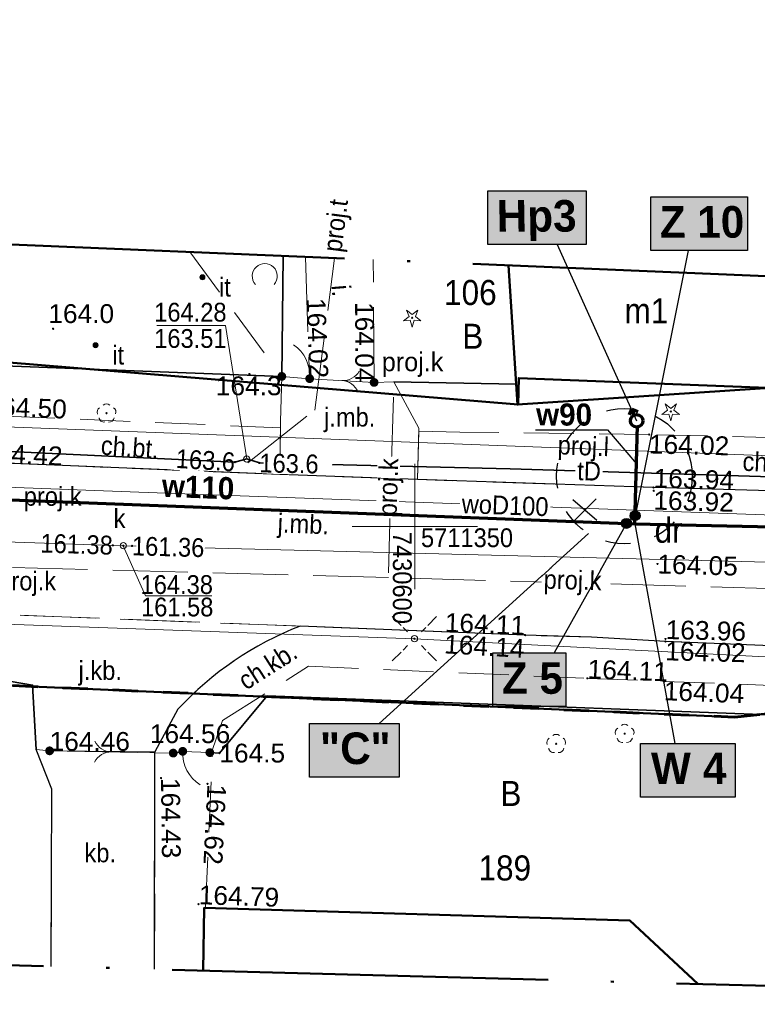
# Model space of a CAD drawing. Extents: x 0 to 7432618, y -40 to 5712028.
# Tile 116 of 165: x 7431237 to 7431266, y 5711952 to 5711991. Entities that reach past the tile are written whole.
import ezdxf
from ezdxf.enums import TextEntityAlignment as Align

# ---------------------------------------------------------------- set-up
doc = ezdxf.new("R2010")
doc.units = 0
doc.header["$MEASUREMENT"] = 0
for name, pattern in [('1 1', [2, 1, -1]), ('2 1', [3, 2, -1]), ('3 1', [4, 3, -1]), ('EGUG', [2, 1, -1]), ('MPGOO', [8.05, 6, -1, 0.05, -1])]:
    doc.linetypes.add(name, pattern=pattern)
for name, color, linetype, lineweight in [('EGB', 7, 'Continuous', 20), ('EGB_O', 7, 'Continuous', 20), ('EGDE', 7, 'Continuous', 20), ('EGDE_O', 7, 'Continuous', 20), ('EGPG', 7, 'Continuous', 20), ('EGUG', 7, 'Continuous', 60), ('EGUG_O', 7, 'Continuous', 20), ('granica', 94, 'Continuous', 50), ('MP_LINIE_REGULAC', 7, 'Continuous', 5), ('OTK', 7, 'Continuous', 20), ('OTK_O', 7, 'Continuous', 20), ('OTO', 7, 'Continuous', 20), ('OTRN', 7, 'Continuous', 20), ('OTRN_O', 7, 'Continuous', 18), ('OTRS', 7, 'Continuous', 20), ('OTRS_O', 7, 'Continuous', 20), ('OTZ', 7, 'Continuous', 20), ('OTZ_O', 7, 'Continuous', 20), ('PARSI', 7, 'Continuous', 20), ('woda przyłącze', 140, 'Continuous', 50), ('woda sieć', 150, 'Continuous', 70)]:
    doc.layers.add(name, color=color, linetype=linetype, lineweight=lineweight)
for name, color, linetype, lineweight, true_color in [('rura PRE', 7, 'Continuous', 30, 0x000000), ('SUE', 1, 'Continuous', 20, 0xff0000), ('SUK', 7, 'Continuous', 20, 0x803300), ('SUK_O', 7, 'Continuous', 20, 0x803300), ('SUL', 7, 'Continuous', 20, 0x000000), ('SUL_O', 7, 'Continuous', 20, 0x000000), ('SUP', 7, 'Continuous', 20, 0x000000), ('SUPS', 7, 'Continuous', 20, 0x000000), ('SUPS_O', 7, 'Continuous', 20, 0x000000), ('SUT', 7, 'Continuous', 20, 0xff9100), ('SUT_O', 7, 'Continuous', 20, 0xff9100), ('SUW', 5, 'Continuous', 20, 0x0000ff), ('SUW_O', 5, 'Continuous', 20, 0x0000ff)]:
    doc.layers.add(name, color=color, linetype=linetype, lineweight=lineweight, true_color=true_color)
doc.layers.add('rysunek', color=7, linetype='Continuous')
doc.layers.add('Wymiarowanie', color=7, linetype='Continuous')
doc.styles.add('25', font='GOTHIC.TTF', dxfattribs={"oblique": 8, "height": 0.35})
doc.styles.add('BDOT', font='arial.ttf', dxfattribs={"width": 0.9})
doc.styles.add('EGiB', font='arial.ttf', dxfattribs={"width": 0.9})
doc.styles.add('GESUT', font='arial.ttf', dxfattribs={"width": 0.9})
doc.styles.add('MZSK', font='arial.ttf', dxfattribs={"width": 0.9, "height": 0.75})
doc.linetypes.add('OTOO', pattern='A,7.5,[30,msgB.shx,S=1.28,R=0,X=0,Y=0],7.5', length=15)

# ---------------------------------------------------------------- blocks, each defined once
blk = doc.blocks.new('oto')
at = {"layer": 'OTO', "color": 0, "const_width": 0.35}
blk.add_lwpolyline([(-0.175, 0, 1), (0.175, 0, 1)], format="xyb", close=True, dxfattribs=at)
blk = doc.blocks.new('OTOB')
at = {"color": 0}
for centre, start, end in [((-1.5, 0), 0, 63.26058), ((1.5, 0), 116.73942, 180)]:
    blk.add_arc(centre, 1.5, start, end, dxfattribs=at)
blk = doc.blocks.new('OTOFP')
at = {"layer": 'OTO', "color": 0, "lineweight": 18}
blk.add_arc((0, 3), 3, 270, 330, dxfattribs=at)
blk = doc.blocks.new('OTZK_b')
at = {"layer": 'OTZ', "color": 0, "lineweight": 18}
blk.add_arc((0, 0), 1, 318.59038, 221.40962, dxfattribs=at)
blk = doc.blocks.new('OTRS')
at = {"color": 0}
blk.add_circle((0, 0), 0.05, dxfattribs=at)
blk = doc.blocks.new('OTRN')
at = {"color": 0}
blk.add_circle((0, 0), 0.05, dxfattribs=at)
blk = doc.blocks.new('OTZG')
at = {"color": 0}
for p, q in [((-0.7, -0.25), (-0.25, 0.1)), ((-0.25, 0.1), (-0.45, 0.6)), ((-0.45, 0.6), (0, 0.25)), ((0, 0.25), (0.45, 0.6)), ((0.45, 0.6), (0.25, 0.1)), ((0.25, 0.1), (0.7, -0.25)), ((-0.15, -0.2), (-0.7, -0.25)), ((0, -0.75), (-0.15, -0.2)), ((0.15, -0.2), (0, -0.75)), ((0.7, -0.25), (0.15, -0.2))]:
    blk.add_line(p, q, dxfattribs=at)
blk.add_circle((0, 0), 0.05, dxfattribs=at)
blk = doc.blocks.new('OTZL')
at = {"color": 0}
blk.add_circle((0, 0), 0.05, dxfattribs=at)
for centre, radius, start, end in [((-0.35, 0.1), 0.4, 119.84816, 203.51949), ((0, 0.35), 0.4, 50.114, 129.886), ((0.35, 0.1), 0.4, 336.88451, 60.15184), ((-0.2, -0.3), 0.4, 187.477, 278.47884), ((0.2, -0.275), 0.425, 262.64593, 349.62892)]:
    blk.add_arc(centre, radius, start, end, dxfattribs=at)
blk = doc.blocks.new('OTZI')
at = {"color": 0}
for radius in [0.2, 0.18, 0.16, 0.14, 0.12, 0.1, 0.08, 0.06, 0.04, 0.02]:
    blk.add_circle((0, 0), radius, dxfattribs=at)
blk = doc.blocks.new('SUPK')
at = {"color": 0}
blk.add_circle((0, 0), 0.25, dxfattribs=at)
blk = doc.blocks.new('SUEO')
at = {"color": 0}
for p, q in [((-0.9, 0.9), (-0.55, 0.55)), ((0.9, 0.9), (0.55, 0.55)), ((-0.9, -0.9), (-0.55, -0.55)), ((0.9, -0.9), (0.55, -0.55))]:
    blk.add_line(p, q, dxfattribs=at)
blk.add_circle((0, 0), 0.25, dxfattribs=at)
blk = doc.blocks.new('SUE_L')
at = {"layer": 'SUE', "color": 0, "lineweight": 18}
for p, q in [((-1.768, 1.768), (-1.061, 1.061)), ((1.061, 1.061), (1.768, 1.768)), ((-1.768, -1.768), (-1.061, -1.061)), ((1.061, -1.061), (1.768, -1.768))]:
    blk.add_line(p, q, dxfattribs=at)
at = {"layer": 'SUE', "color": 0, "const_width": 0.09}
blk.add_lwpolyline([(-0.045, 0, 1), (0.045, 0, 1)], format="xyb", close=True, dxfattribs=at)
blk = doc.blocks.new('SUPP')
at = {"color": 0}
blk.add_circle((0, 0), 0.25, dxfattribs=at)
blk = doc.blocks.new('SUKS')
at = {"color": 0}
blk.add_circle((0, 0), 0.25, dxfattribs=at)
blk = doc.blocks.new('SUPS_A')
at = {"layer": 'SUPS', "color": 0, "const_width": 0.09, "flags": 128}
blk.add_lwpolyline([(-0.045, 0, 1), (0.045, 0, 1)], format="xyb", close=True, dxfattribs=at)
at = {"layer": 'SUPS_O', "color": 0, "style": 'GESUT', "width": 0.9}
blk.add_attdef('RZG', text='', height=1.5, dxfattribs=at).set_placement((3.31, -1.44), align=Align.CENTER)
blk.add_attdef('RZD', text='', height=1.5, dxfattribs=at).set_placement((3.31, -2.04), align=Align.TOP_CENTER)
blk = doc.blocks.new('SUPS_B')
at = {"layer": 'SUPS', "color": 0, "const_width": 0.09, "flags": 128}
blk.add_lwpolyline([(-0.045, 0, 1), (0.045, 0, 1)], format="xyb", close=True, dxfattribs=at)
at = {"layer": 'SUPS_O', "color": 0, "style": 'GESUT', "width": 0.9}
blk.add_attdef('RZEDNA', (1.597, -0.736), '', height=1.5, dxfattribs=at)
blk = doc.blocks.new('mzsk')
at = {"layer": 'PARSI', "color": 0}
for p, q in [((0, -5), (0, 5)), ((5, 0), (-5, 0))]:
    blk.add_line(p, q, dxfattribs=at)
blk = doc.blocks.new('EGPG_b')
at = {"layer": 'EGPG', "lineweight": 0}
h = blk.add_hatch(color=0, dxfattribs=at)
h.dxf.hatch_style = 1
edge = h.paths.add_edge_path()
edge.add_arc((0, 0), 0.09, 0, 360)
blk = doc.blocks.new('SUCW')
at = {"color": 0}
for radius in [0.2, 0.18, 0.16, 0.14, 0.12, 0.1, 0.08, 0.06, 0.04, 0.02]:
    blk.add_circle((0, 0), radius, dxfattribs=at)
blk = doc.blocks.new('SUWH')
at = {"color": 0}
for p, q in [((-0.35, 0.65), (0, 1)), ((0, 0.5), (0, 1)), ((0, 1), (0.35, 0.65))]:
    blk.add_line(p, q, dxfattribs=at)
blk.add_circle((0, 0), 0.5, dxfattribs=at)

msp = doc.modelspace()

# ---------------------------------------------------------------- hatches: boundary and pattern name
at = {"layer": 'woda sieć', "linetype": 'ByBlock'}
for color, points in [(256, [(7431259.325, 5711984.319), (7431255.4, 5711984.319), (7431255.4, 5711982.18), (7431259.325, 5711982.18)]), (256, [(7431265.765, 5711984.076), (7431261.9, 5711984.076), (7431261.9, 5711981.937), (7431265.765, 5711981.937)]), (256, [(7431258.51, 5711965.89), (7431255.605, 5711965.89), (7431255.605, 5711963.751), (7431258.51, 5711963.751)]), (254, [(7431251.865, 5711963.076), (7431248.3, 5711963.076), (7431248.3, 5711960.937), (7431251.865, 5711960.937)]), (256, [(7431265.265, 5711962.276), (7431261.5, 5711962.276), (7431261.5, 5711960.137), (7431265.265, 5711960.137)])]:
    msp.add_hatch(color=color, dxfattribs=at).paths.add_polyline_path(points)

# ---------------------------------------------------------------- linework, layer by layer
at = {"layer": 'EGB', "color": 18, "lineweight": 50, "true_color": 0x000000}
for points in [[(7431256.226, 5711981.346), (7431256.588, 5711975.794), (7431267.278, 5711976.495), (7431266.991, 5711980.893)], [(7431263.777, 5711952.69), (7431261.07, 5711955.217), (7431244.098, 5711955.729), (7431244.049, 5711953.227)]]:
    msp.add_lwpolyline(points, dxfattribs=at)
at = {"layer": 'EGDE', "color": 18, "lineweight": 18, "true_color": 0x000000}
for points in [[(7431236.16, 5711977.487), (7431256.61, 5711975.797), (7431256.64, 5711976.847), (7431274.73, 5711976.147), (7431274.313, 5711980.643)], [(7431276.829, 5711952.335), (7431275.69, 5711964.517), (7431265.26, 5711963.327), (7431234.46, 5711964.677)]]:
    msp.add_lwpolyline(points, dxfattribs=at)
at = {"layer": 'EGUG', "color": 96, "linetype": 'EGUG', "lineweight": 60, "true_color": 0x008000}
for p, q in [((7431234.46, 5711964.677, 167.96), (7431265.26, 5711963.327, 167.96)), ((7431265.26, 5711963.327, 167.96), (7431275.69, 5711964.517, 167.96))]:
    msp.add_line(p, q, dxfattribs=at)
at = {"layer": 'OTK', "color": 18, "linetype": '3 1', "lineweight": 18, "true_color": 0x000000}
for p, q in [((7431275.96, 5711972.087, 167.96), (7431262.01, 5711972.487, 167.96)), ((7431232.753, 5711967.553, 167.96), (7431247.917, 5711966.959, 167.96)), ((7431247.917, 5711966.959, 167.96), (7431256.89, 5711966.597, 167.96)), ((7431256.89, 5711966.597, 167.96), (7431259.538, 5711966.516, 167.96)), ((7431259.538, 5711966.516, 167.96), (7431262.49, 5711966.347, 167.96)), ((7431262.49, 5711966.347, 167.96), (7431275.42, 5711965.817, 167.96))]:
    msp.add_line(p, q, dxfattribs=at)
for points in [[(7431248.128, 5711981.687), (7431248.3, 5711976.827), (7431250.87, 5711976.677), (7431250.834, 5711981.573)], [(7431242.117, 5711953.28), (7431242.13, 5711961.947), (7431237.93, 5711961.987), (7431237.4, 5711962.037), (7431238.018, 5711960.464), (7431237.995, 5711953.392)]]:
    msp.add_lwpolyline(points, dxfattribs=at)
at = {"layer": 'OTK', "color": 18, "linetype": '2 1', "lineweight": 18, "true_color": 0x000000}
for points in [[(7431275.726, 5711980.61), (7431276.07, 5711976.717), (7431276.16, 5711974.257), (7431261.84, 5711974.597), (7431254.29, 5711974.697), (7431252.648, 5711974.736), (7431252.606, 5711972.801), (7431262.01, 5711972.487), (7431275.96, 5711972.087), (7431276.962, 5711972.142), (7431277.515, 5711972.554), (7431277.761, 5711973.164), (7431277.246, 5711980.574)], [(7431244.035, 5711953.227), (7431244.098, 5711955.729), (7431244.142, 5711955.728), (7431244.143, 5711955.75), (7431244.43, 5711962.037), (7431244.82, 5711963.197), (7431248.25, 5711965.357), (7431259.374, 5711964.877), (7431262.44, 5711964.757), (7431274.196, 5711964.312), (7431276.278, 5711962.754), (7431277.249, 5711961.305), (7431277.533, 5711957.745), (7431273.335, 5711955.401), (7431273.61, 5711952.423)], [(7431243.05, 5711963.647), (7431242.13, 5711961.947), (7431242.117, 5711953.28)]]:
    msp.add_lwpolyline(points, dxfattribs=at)
at = {"layer": 'OTK', "color": 18, "linetype": '3 1', "lineweight": 18, "true_color": 0x000000}
msp.add_lwpolyline([(7431252.65, 5711974.847), (7431251.66, 5711976.697), (7431250.87, 5711976.677), (7431248.3, 5711976.827), (7431247.19, 5711976.917), (7431247.14, 5711975.127), (7431247.11, 5711973.007), (7431252.606, 5711972.801)], close=True, dxfattribs=at)
at = {"layer": 'OTK', "color": 18, "linetype": '2 1', "lineweight": 18, "true_color": 0x000000}
msp.add_lwpolyline([(7431247.136, 5711974.866), (7431235.4, 5711975.367), (7431235.23, 5711973.497), (7431247.11, 5711973.007)], close=True, dxfattribs=at)
at = {"layer": 'OTK', "color": 18, "lineweight": 25, "true_color": 0x000000}
for points in [[(7431262.01, 5711972.487), (7431252.606, 5711972.801), (7431247.11, 5711973.007), (7431235.23, 5711973.497)], [(7431275.96, 5711972.087), (7431262.01, 5711972.487)], [(7431237.995, 5711953.392), (7431238.018, 5711960.464), (7431237.4, 5711962.037)], [(7431242.117, 5711953.28), (7431242.13, 5711961.947)]]:
    msp.add_lwpolyline(points, dxfattribs=at)
at = {"layer": 'OTK', "color": 18, "linetype": '3 1', "lineweight": 18, "true_color": 0x000000}
msp.add_lwpolyline([(7431243.05, 5711963.647, -0.11306), (7431247.917, 5711966.959), (7431232.753, 5711967.553, -0.097458), (7431235.58, 5711965.797), (7431236.4, 5711964.747), (7431237.25, 5711964.607), (7431237.4, 5711962.037), (7431237.93, 5711961.987), (7431242.13, 5711961.947)], format="xyb", close=True, dxfattribs=at)
at = {"layer": 'OTK', "color": 18, "lineweight": 25, "true_color": 0x000000}
msp.add_lwpolyline([(7431275.42, 5711965.817), (7431262.49, 5711966.347), (7431259.538, 5711966.516), (7431256.89, 5711966.597), (7431247.917, 5711966.959, 0.11306), (7431243.05, 5711963.647), (7431242.13, 5711961.947)], format="xyb", dxfattribs=at)
at = {"layer": 'OTK', "color": 18, "linetype": '2 1', "lineweight": 18, "true_color": 0x000000}
msp.add_lwpolyline([(7431275.233, 5711952.378), (7431275.046, 5711954.542), (7431278.954, 5711956.737), (7431279.142, 5711958.708), (7431278.747, 5711963.727), (7431277.555, 5711965.246), (7431275.42, 5711965.817), (7431262.49, 5711966.347), (7431259.538, 5711966.516), (7431256.89, 5711966.597), (7431247.917, 5711966.959, 0.11306), (7431243.05, 5711963.647)], format="xyb", dxfattribs=at)
at = {"layer": 'OTO', "color": 18, "linetype": 'OTOO', "lineweight": 35, "true_color": 0x000000}
for points in [[(7431247.245, 5711981.724), (7431247.19, 5711976.917)], [(7431247.19, 5711976.917), (7431225.36, 5711977.747)], [(7431251.66, 5711976.697), (7431256.535, 5711976.603)], [(7431237.4, 5711962.037), (7431237.25, 5711964.607), (7431236.4, 5711964.747), (7431234.55, 5711964.597), (7431227.33, 5711964.917)], [(7431273.558, 5711952.424), (7431272.64, 5711963.197), (7431246.61, 5711964.177), (7431244.7, 5711961.897), (7431244.32, 5711961.917)], [(7431242.86, 5711961.897), (7431243.24, 5711961.967)]]:
    msp.add_lwpolyline(points, dxfattribs=at)
at = {"layer": 'OTO', "color": 18, "lineweight": 18, "true_color": 0x000000}
for points in [[(7431248.3, 5711976.827), (7431247.19, 5711976.917)], [(7431250.87, 5711976.677), (7431248.3, 5711976.827)], [(7431237.93, 5711961.987), (7431242.86, 5711961.897)], [(7431243.24, 5711961.967), (7431244.32, 5711961.917)]]:
    msp.add_lwpolyline(points, dxfattribs=at)
at = {"layer": 'OTZ', "color": 18, "linetype": '2 1', "lineweight": 18, "true_color": 0x000000}
msp.add_lwpolyline([(7431243.517, 5711981.881), (7431247.19, 5711976.917), (7431247.245, 5711981.724)], dxfattribs=at)
at = {"layer": 'rura PRE', "color": 1, "elevation": 167.96, "flags": 128}
for points in [[(7431259.754, 5711971.173), (7431258.8, 5711971.995)], [(7431258.832, 5711971.139), (7431259.722, 5711972.029)]]:
    msp.add_lwpolyline(points, dxfattribs=at)
at = {"layer": 'rysunek', "linetype": 'ByBlock', "transparency": 33554676, "elevation": 167.96}
for points in [[(7431255.4, 5711984.319), (7431259.325, 5711984.319), (7431259.325, 5711982.18), (7431255.4, 5711982.18)], [(7431255.4, 5711984.319), (7431259.325, 5711984.319), (7431259.325, 5711982.18), (7431255.4, 5711982.18)], [(7431261.9, 5711984.076), (7431265.765, 5711984.076), (7431265.765, 5711981.937), (7431261.9, 5711981.937)], [(7431261.9, 5711984.076), (7431265.765, 5711984.076), (7431265.765, 5711981.937), (7431261.9, 5711981.937)], [(7431255.605, 5711965.89), (7431258.51, 5711965.89), (7431258.51, 5711963.751), (7431255.605, 5711963.751)], [(7431255.605, 5711965.89), (7431258.51, 5711965.89), (7431258.51, 5711963.751), (7431255.605, 5711963.751)], [(7431248.3, 5711963.076), (7431251.865, 5711963.076), (7431251.865, 5711960.937), (7431248.3, 5711960.937)], [(7431248.3, 5711963.076), (7431251.865, 5711963.076), (7431251.865, 5711960.937), (7431248.3, 5711960.937)], [(7431261.5, 5711962.276), (7431265.265, 5711962.276), (7431265.265, 5711960.137), (7431261.5, 5711960.137)], [(7431261.5, 5711962.276), (7431265.265, 5711962.276), (7431265.265, 5711960.137), (7431261.5, 5711960.137)]]:
    msp.add_lwpolyline(points, close=True, dxfattribs=at)
at = {"layer": 'rysunek', "elevation": 167.96, "flags": 128}
for points in [[(7431258.175, 5711982.18), (7431261.34, 5711975.146)], [(7431263.4, 5711981.937), (7431261.276, 5711971.364)], [(7431257.3, 5711974.787), (7431260.179, 5711974.787)], [(7431260.179, 5711974.787), (7431261.336, 5711973.434)], [(7431261.266, 5711971.045), (7431262.866, 5711962.276)]]:
    msp.add_lwpolyline(points, dxfattribs=at)
at = {"layer": 'SUE', "color": 1, "lineweight": 18, "true_color": 0xff0000}
for points in [[(7431252.48, 5711966.457), (7431218.75, 5711967.667), (7431185.52, 5711968.897), (7431152.19, 5711970.257), (7431120.7, 5711971.287)], [(7431252.48, 5711966.457), (7431286.41, 5711964.707)]]:
    msp.add_lwpolyline(points, dxfattribs=at)
at = {"layer": 'SUK', "color": 36, "linetype": '3 1', "lineweight": 18, "true_color": 0x803300}
msp.add_lwpolyline([(7431251.638, 5711976.086), (7431251.443, 5711968.896)], dxfattribs=at)
at = {"layer": 'SUK', "color": 36, "lineweight": 18, "true_color": 0x803300}
msp.add_lwpolyline([(7431281.25, 5711969.137), (7431240.869, 5711970.168), (7431222.442, 5711970.784), (7431208.09, 5711971.376), (7431206.523, 5711971.492), (7431199.927, 5711971.771), (7431187.294, 5711972.374), (7431164.571, 5711973.199), (7431159.98, 5711973.277)], dxfattribs=at)
at = {"layer": 'SUL', "color": 18, "lineweight": 35, "true_color": 0x000000}
msp.add_lwpolyline([(7431286.016, 5711980.366), (7431286.55, 5711972.587), (7431276.57, 5711972.547), (7431271.91, 5711972.747), (7431256.3, 5711973.237), (7431246.298, 5711973.467), (7431245.79, 5711973.627), (7431245.323, 5711973.501), (7431211.42, 5711975.107)], dxfattribs=at)
at = {"layer": 'SUPS', "color": 30, "linetype": 'Continuous', "true_color": 0xff9100}
msp.add_lwpolyline([(7431245.79, 5711973.627), (7431244.945, 5711978.941), (7431242.204, 5711978.941)], dxfattribs=at)
at = {"layer": 'SUT', "color": 30, "linetype": '3 1', "lineweight": 18, "true_color": 0xff9100}
msp.add_lwpolyline([(7431245.83, 5711973.477), (7431248.51, 5711975.577), (7431249.294, 5711981.638)], dxfattribs=at)
at = {"layer": 'SUT', "color": 30, "lineweight": 18, "true_color": 0xff9100}
msp.add_lwpolyline([(7431291.853, 5711972.356), (7431286.55, 5711972.587), (7431276.57, 5711972.547), (7431271.91, 5711972.747), (7431256.3, 5711973.237), (7431246.298, 5711973.467), (7431245.79, 5711973.627), (7431245.323, 5711973.501), (7431211.42, 5711975.107), (7431201.98, 5711975.727), (7431200.42, 5711975.317), (7431200.08, 5711977.097), (7431156.52, 5711978.677), (7431143.42, 5711979.197), (7431142.66, 5711979.427), (7431142.36, 5711979.437), (7431142.06, 5711979.467), (7431141.96, 5711979.237), (7431119.85, 5711980.187), (7431109.26, 5711980.687)], dxfattribs=at)
at = {"layer": 'SUW', "color": 5, "lineweight": 18, "true_color": 0x0000ff}
msp.add_lwpolyline([(7431223.556, 5711972.984), (7431241.49, 5711972.301), (7431266.797, 5711971.39), (7431274.126, 5711971.345), (7431278.02, 5711971.457), (7431279.246, 5711971.695)], dxfattribs=at)
at = {"layer": 'woda sieć', "elevation": 167.96, "flags": 128}
msp.add_lwpolyline([(7431261.266, 5711971.045), (7431261.38, 5711974.954)], dxfattribs=at)

# ---------------------------------------------------------------- block references
at = {"layer": 'OTO', "color": 18, "true_color": 0x000000, "yscale": 0.5, "zscale": 0.5}
for name, p, xscale, rotation in [('OTOFP', (7431248.3, 5711976.827, 167.96), 0.4999999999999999, 85.36453653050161), ('OTOB', (7431249.585, 5711976.752, 167.96), 0.5, 266.6596779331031), ('OTOB', (7431240.395, 5711961.942, 167.96), 0.4999999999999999, 88.95414859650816), ('OTOFP', (7431243.24, 5711961.967, 167.96), 0.5, 267.3493103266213)]:
    msp.add_blockref(name, p, dxfattribs=dict(at, xscale=xscale, rotation=rotation))
at = {"layer": 'OTO', "color": 18, "true_color": 0x000000, "xscale": 0.5, "yscale": 0.5, "zscale": 0.5}
for p in [(7431247.19, 5711976.917, 167.96), (7431248.3, 5711976.827, 167.96), (7431248.3, 5711976.827, 167.96), (7431250.87, 5711976.677, 167.96), (7431237.93, 5711961.987, 167.96), (7431243.24, 5711961.967, 167.96), (7431244.32, 5711961.917, 167.96), (7431242.86, 5711961.897, 167.96)]:
    msp.add_blockref('oto', p, dxfattribs=at)
at = {"layer": 'OTRN', "color": 18, "true_color": 0x000000}
ref = msp.add_blockref('OTRN', (7431238.07, 5711978.817, 167.96), dxfattribs=dict(at, xscale=0.4999999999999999, yscale=0.5, zscale=0.5, rotation=269.9999974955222))
ref.add_attrib('RZEDNA', '164.0', dxfattribs={"layer": 'OTRN_O', "color": 0, "height": 0.75, "style": 'BDOT'}).set_placement((7431240.502, 5711979.796, 331.96), align=Align.TOP_RIGHT)
ref = msp.add_blockref('OTRN', (7431247.18, 5711976.917, 167.96), dxfattribs=dict(at, xscale=0.4999999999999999, yscale=0.5, zscale=0.5, rotation=269.9999974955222))
ref.add_attrib('RZEDNA', '164.3', dxfattribs={"layer": 'OTRN_O', "color": 0, "height": 0.75, "style": 'BDOT'}).set_placement((7431247.18, 5711976.917, 332.26), align=Align.TOP_RIGHT)
ref = msp.add_blockref('OTRN', (7431244.7, 5711961.897, 167.96), dxfattribs=dict(at, xscale=0.5, yscale=0.5, zscale=0.5, rotation=359.9999999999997))
ref.add_attrib('RZEDNA', '164.5', dxfattribs={"layer": 'OTRN_O', "color": 0, "height": 0.75, "style": 'BDOT'}).set_placement((7431244.7, 5711961.897, 332.46), align=Align.MIDDLE_LEFT)
at = {"layer": 'OTRS', "color": 18, "true_color": 0x000000}
ref = msp.add_blockref('OTRS', (7431248.3, 5711976.827, 167.96), dxfattribs=dict(at, xscale=0.4999999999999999, yscale=0.5, zscale=0.5, rotation=269.9999974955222))
ref.add_attrib('RZEDNA', '164.02', dxfattribs={"layer": 'OTRS_O', "color": 0, "height": 0.75, "rotation": 272.2, "style": 'BDOT'}).set_placement((7431248.3, 5711976.827, 331.98), align=Align.RIGHT)
ref = msp.add_blockref('OTRS', (7431250.87, 5711976.677, 167.96), dxfattribs=dict(at, xscale=0.5, yscale=0.5, zscale=0.5, rotation=13.59673827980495))
ref.add_attrib('RZEDNA', '164.04', dxfattribs={"layer": 'OTRS_O', "color": 0, "height": 0.75, "rotation": 270.1, "style": 'BDOT'}).set_placement((7431250.87, 5711976.677, 332), align=Align.TOP_RIGHT)
ref = msp.add_blockref('OTRS', (7431235.4, 5711975.367, 167.96), dxfattribs=dict(at, xscale=0.5, yscale=0.5, zscale=0.5, rotation=359.9999999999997))
ref.add_attrib('RZEDNA', '164.50', (7431235.4, 5711975.367, 332.46), dxfattribs={"layer": 'OTRS_O', "color": 0, "height": 0.75, "rotation": 357.6, "style": 'BDOT'})
ref = msp.add_blockref('OTRS', (7431261.84, 5711974.597, 167.96), dxfattribs=dict(at, xscale=0.5, yscale=0.5, zscale=0.5, rotation=359.9999999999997))
ref.add_attrib('RZEDNA', '164.02', dxfattribs={"layer": 'OTRS_O', "color": 0, "height": 0.75, "rotation": 358.6, "style": 'BDOT'}).set_placement((7431261.84, 5711974.597, 331.98), align=Align.TOP_LEFT)
ref = msp.add_blockref('OTRS', (7431235.23, 5711973.497, 167.96), dxfattribs=dict(at, xscale=0.5, yscale=0.5, zscale=0.5, rotation=359.9999999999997))
ref.add_attrib('RZEDNA', '164.42', (7431235.23, 5711973.497, 332.38), dxfattribs={"layer": 'OTRS_O', "color": 0, "height": 0.75, "rotation": 357.6, "style": 'BDOT'})
ref = msp.add_blockref('OTRS', (7431262.01, 5711972.487, 167.96), dxfattribs=dict(at, xscale=0.5, yscale=0.5, zscale=0.5, rotation=359.9999999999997))
ref.add_attrib('RZEDNA', '163.94', (7431262.01, 5711972.487, 331.9), dxfattribs={"layer": 'OTRS_O', "color": 0, "height": 0.75, "rotation": 358.4, "style": 'BDOT'})
ref = msp.add_blockref('OTRS', (7431262.02, 5711972.357, 167.96), dxfattribs=dict(at, xscale=0.5, yscale=0.5, zscale=0.5, rotation=359.9999999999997))
ref.add_attrib('RZEDNA', '163.92', dxfattribs={"layer": 'OTRS_O', "color": 0, "height": 0.75, "rotation": 358.4, "style": 'BDOT'}).set_placement((7431262.02, 5711972.357, 331.88), align=Align.TOP_LEFT)
ref = msp.add_blockref('OTRS', (7431262.17, 5711969.437, 167.96), dxfattribs=dict(at, xscale=0.5, yscale=0.5, zscale=0.5, rotation=359.9999999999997))
ref.add_attrib('RZEDNA', '164.05', dxfattribs={"layer": 'OTRS_O', "color": 0, "height": 0.75, "rotation": 358.4, "style": 'BDOT'}).set_placement((7431262.17, 5711969.437, 332.01), align=Align.MIDDLE_LEFT)
ref = msp.add_blockref('OTRS', (7431256.88, 5711966.607, 167.96), dxfattribs=dict(at, xscale=0.5, yscale=0.5, zscale=0.5))
ref.add_attrib('RZEDNA', '164.11', dxfattribs={"layer": 'OTRS_O', "color": 0, "height": 0.75, "rotation": 357.7, "style": 'BDOT'}).set_placement((7431256.88, 5711966.607, 332.07), align=Align.RIGHT)
ref = msp.add_blockref('OTRS', (7431262.49, 5711966.447, 167.96), dxfattribs=dict(at, xscale=0.5, yscale=0.5, zscale=0.5, rotation=359.9999999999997))
ref.add_attrib('RZEDNA', '163.96', (7431262.49, 5711966.447, 331.92), dxfattribs={"layer": 'OTRS_O', "color": 0, "height": 0.75, "rotation": 358.6, "style": 'BDOT'})
ref = msp.add_blockref('OTRS', (7431256.89, 5711966.597, 167.96), dxfattribs=dict(at, xscale=0.5, yscale=0.5, zscale=0.5))
ref.add_attrib('RZEDNA', '164.14', dxfattribs={"layer": 'OTRS_O', "color": 0, "height": 0.75, "rotation": 356.7, "style": 'BDOT'}).set_placement((7431256.89, 5711966.441, 332.1), align=Align.TOP_RIGHT)
ref = msp.add_blockref('OTRS', (7431262.49, 5711966.347, 167.96), dxfattribs=dict(at, xscale=0.5, yscale=0.5, zscale=0.5, rotation=359.9999999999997))
ref.add_attrib('RZEDNA', '164.02', dxfattribs={"layer": 'OTRS_O', "color": 0, "height": 0.75, "rotation": 358.6, "style": 'BDOT'}).set_placement((7431262.49, 5711966.347, 331.98), align=Align.TOP_LEFT)
ref = msp.add_blockref('OTRS', (7431259.374, 5711964.877, 167.96), dxfattribs=dict(at, xscale=0.5, yscale=0.5, zscale=0.5))
ref.add_attrib('RZEDNA', '164.11', (7431259.374, 5711964.877, 332.07), dxfattribs={"layer": 'OTRS_O', "color": 0, "height": 0.75, "rotation": 357.8, "style": 'BDOT'})
ref = msp.add_blockref('OTRS', (7431262.44, 5711964.757, 167.96), dxfattribs=dict(at, xscale=0.5, yscale=0.5, zscale=0.5, rotation=359.9999999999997))
ref.add_attrib('RZEDNA', '164.04', dxfattribs={"layer": 'OTRS_O', "color": 0, "height": 0.75, "rotation": 357.8, "style": 'BDOT'}).set_placement((7431262.44, 5711964.757, 332), align=Align.TOP_LEFT)
ref = msp.add_blockref('OTRS', (7431243.24, 5711961.967, 167.96), dxfattribs=dict(at, xscale=0.5, yscale=0.5, zscale=0.5, rotation=359.9999999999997))
ref.add_attrib('RZEDNA', '164.56', (7431241.928, 5711962.295, 167.96), dxfattribs={"layer": 'OTRS_O', "color": 0, "height": 0.75, "style": 'BDOT'})
ref = msp.add_blockref('OTRS', (7431237.93, 5711961.987, 167.96), dxfattribs=dict(at, xscale=0.5, yscale=0.5, zscale=0.5, rotation=359.9999999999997))
ref.add_attrib('RZEDNA', '164.46', (7431237.93, 5711961.987, 332.42), dxfattribs={"layer": 'OTRS_O', "color": 0, "height": 0.75, "style": 'BDOT'})
ref = msp.add_blockref('OTRS', (7431242.373, 5711960.9, 167.96), dxfattribs=dict(at, xscale=0.5, yscale=0.5, zscale=0.5))
ref.add_attrib('RZEDNA', '164.43', (7431242.373, 5711960.9, 332.39), dxfattribs={"layer": 'OTRS_O', "color": 0, "height": 0.75, "rotation": 270.7, "style": 'BDOT'})
ref = msp.add_blockref('OTRS', (7431244.227, 5711960.669, 167.96), dxfattribs=dict(at, xscale=0.5, yscale=0.5, zscale=0.5))
ref.add_attrib('RZEDNA', '164.62', (7431244.227, 5711960.669, 332.58), dxfattribs={"layer": 'OTRS_O', "color": 0, "height": 0.75, "rotation": 267.1, "style": 'BDOT'})
ref = msp.add_blockref('OTRS', (7431243.869, 5711955.873, 167.96), dxfattribs=dict(at, xscale=0.5, yscale=0.5, zscale=0.5))
ref.add_attrib('RZEDNA', '164.79', (7431243.869, 5711955.873, 332.75), dxfattribs={"layer": 'OTRS_O', "color": 0, "height": 0.75, "rotation": 358.1, "style": 'BDOT'})
at = {"layer": 'OTZ', "color": 18, "true_color": 0x000000, "xscale": 0.5, "yscale": 0.5, "zscale": 0.5}
for name, p in [('OTZK_b', (7431246.51, 5711980.917, 167.96)), ('OTZI', (7431244.022, 5711980.871, 167.96)), ('OTZI', (7431239.766, 5711978.162, 167.96))]:
    msp.add_blockref(name, p, dxfattribs=at)
at = {"layer": 'OTZ', "color": 96, "true_color": 0x008000, "xscale": 0.5, "yscale": 0.5, "zscale": 0.5}
for name, p in [('OTZG', (7431252.39, 5711979.257, 167.96)), ('OTZL', (7431240.2, 5711975.447, 167.96)), ('OTZL', (7431260.861, 5711962.672, 167.96)), ('OTZL', (7431258.131, 5711962.27, 167.96))]:
    msp.add_blockref(name, p, dxfattribs=at)
at = {"layer": 'OTZ', "color": 96, "true_color": 0x008000, "xscale": 0.5, "yscale": 0.5, "zscale": 0.5, "rotation": 359.9999999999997}
msp.add_blockref('OTZG', (7431262.7, 5711975.517, 167.96), dxfattribs=at)
at = {"layer": 'rura PRE', "rotation": 22}
for p in [(7431261.276, 5711971.364, 167.96), (7431260.936, 5711971.057, 167.96)]:
    msp.add_blockref('SUCW', p, dxfattribs=at)
at = {"layer": 'SUE', "color": 18, "true_color": 0x000000, "xscale": 0.5, "yscale": 0.5, "zscale": 0.5}
for name in ['SUE_L', 'SUEO']:
    msp.add_blockref(name, (7431252.48, 5711966.457, 167.96), dxfattribs=at)
at = {"layer": 'SUK', "color": 36, "true_color": 0x803300, "xscale": 0.5, "yscale": 0.5, "zscale": 0.5}
msp.add_blockref('SUKS', (7431240.869, 5711970.168, 167.96), dxfattribs=at)
at = {"layer": 'SUP', "color": 30, "true_color": 0xff9100, "xscale": 0.5, "yscale": 0.5, "zscale": 0.5, "rotation": 359.9999999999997}
msp.add_blockref('SUPK', (7431245.79, 5711973.627, 167.96), dxfattribs=at)
at = {"layer": 'SUP', "color": 18, "true_color": 0x000000, "xscale": 0.5, "yscale": 0.5, "zscale": 0.5}
msp.add_blockref('SUPP', (7431252.48, 5711966.457, 167.96), dxfattribs=at)
at = {"layer": 'SUPS', "color": 30, "true_color": 0xff9100}
ref = msp.add_blockref('SUPS_A', (7431245.9, 5711977.01, 167.96), dxfattribs=dict(at, xscale=0.5, yscale=0.5, zscale=0.5, rotation=359.9999999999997))
ref.add_attrib('RZG', '164.28', (7431242.102, 5711979.103, 332.24), dxfattribs={"layer": 'SUPS_O', "color": 0, "height": 0.75, "style": 'GESUT', "width": 0.9})
ref.add_attrib('RZD', '163.51', dxfattribs={"layer": 'SUPS_O', "color": 0, "height": 0.75, "style": 'GESUT', "width": 0.9}).set_placement((7431243.544, 5711978.804, 332.24), align=Align.TOP_CENTER)
at = {"layer": 'woda sieć', "xscale": 0.5, "yscale": 0.5, "zscale": 0.5, "rotation": 22}
msp.add_blockref('SUWH', (7431261.34, 5711975.146, 167.96), dxfattribs=at)

# ---------------------------------------------------------------- texts
at = {"layer": 'EGB_O', "color": 18, "true_color": 0x000000, "insert": (7431261.729, 5711979.536, 167.96), "char_height": 1, "attachment_point": 5, "style": 'EGiB'}
msp.add_mtext('m1', dxfattribs=at)
at = {"layer": 'EGDE_O', "color": 18, "true_color": 0x000000, "char_height": 1, "attachment_point": 1, "style": 'EGiB'}
for s, insert in [('106', (7431253.66, 5711980.763, 167.96)), ('189', (7431255.033, 5711957.817, 167.96))]:
    msp.add_mtext(s, dxfattribs=dict(at, insert=insert))
at = {"layer": 'EGUG_O', "color": 96, "true_color": 0x008000, "char_height": 1, "attachment_point": 1, "style": 'EGiB'}
for s, insert in [('B', (7431254.386, 5711979.017, 167.96)), ('dr', (7431262.055, 5711971.286, 167.96)), ('B', (7431255.907, 5711960.788, 167.96))]:
    msp.add_mtext(s, dxfattribs=dict(at, insert=insert))
at = {"layer": 'OTK_O', "color": 18, "true_color": 0x000000, "char_height": 0.75, "attachment_point": 5, "style": 'BDOT'}
for s, insert, rotation in [('i.', (7431249.564, 5711980.337, 167.96), 274.5), ('ch.bt.', (7431241.13, 5711974.087, 167.96), 355.8), ('ch.bt.', (7431266.717, 5711973.481, 167.96), 357.7), ('j.mb.', (7431248.046, 5711970.922, 167.96), 357.7), ('ch.kb.', (7431246.625, 5711965.372, 167.96), 32.5508)]:
    msp.add_mtext(s, dxfattribs=dict(at, insert=insert, rotation=rotation))
for s, insert in [('j.mb.', (7431249.897, 5711975.18, 167.96)), ('j.kb.', (7431239.95, 5711965.077, 167.96)), ('kb.', (7431239.95, 5711957.913, 167.96))]:
    msp.add_mtext(s, dxfattribs=dict(at, insert=insert))
at = {"layer": 'OTZ_O', "color": 18, "true_color": 0x000000, "char_height": 0.75, "attachment_point": 5, "style": 'BDOT'}
for insert in [(7431244.922, 5711980.471, 167.96), (7431240.666, 5711977.762, 167.96)]:
    msp.add_mtext('it', dxfattribs=dict(at, insert=insert))
at = {"layer": 'SUK_O', "color": 36, "true_color": 0x803300, "insert": (7431251.178, 5711976.897, 167.96), "char_height": 0.75, "attachment_point": 7}
msp.add_mtext('proj.k', dxfattribs=at)
at = {"layer": 'SUK_O', "color": 36, "true_color": 0x803300, "char_height": 0.75, "attachment_point": 7, "style": 'GESUT'}
for s, insert in [('proj.k', (7431236.9, 5711971.533, 167.96)), ('k', (7431240.481, 5711970.879, 167.96)), ('proj.k', (7431235.883, 5711968.16, 167.96))]:
    msp.add_mtext(s, dxfattribs=dict(at, insert=insert))
at = {"layer": 'SUL_O', "color": 18, "true_color": 0x000000, "insert": (7431259.211, 5711974.034, 167.96), "char_height": 0.75, "attachment_point": 5, "rotation": 357.8, "style": 'GESUT'}
msp.add_mtext('proj.l', dxfattribs=at)
at = {"layer": 'woda przyłącze', "color": 0, "char_height": 1.26, "attachment_point": 1, "style": '25'}
for s, insert in [('\\fCentury Gothic|b1|i0;\\Q-1;Hp3', (7431255.77, 5711983.951, 167.96)), ('\\fCentury Gothic|b1|i0;\\Q-1;Z 10', (7431262.27, 5711983.708, 167.96)), ('\\fCentury Gothic|b1|i0;\\Q-1;Z 5', (7431255.975, 5711965.521, 167.96)), ('\\fCentury Gothic|b1|i0;\\Q-1;"C"', (7431248.73, 5711962.719, 167.96)), ('\\fCentury Gothic|b1|i0;\\Q-1;W 4', (7431261.93, 5711961.919, 167.96))]:
    msp.add_mtext_dynamic_manual_height_columns(s, width=15.63873, gutter_width=5, heights=[0], dxfattribs=dict(at, insert=insert))
at = {"layer": 'woda sieć', "insert": (7431257.343, 5711975.843, 167.96), "char_height": 0.882, "attachment_point": 1, "rotation": 359.7788, "style": '25'}
msp.add_mtext_dynamic_manual_height_columns('\\fCentury Gothic|b1|i0;\\Q-1;w90', width=10.94711, gutter_width=5, heights=[0], dxfattribs=at)
at = {"layer": 'Wymiarowanie', "style": 'MZSK', "width": 0.9}
msp.add_text('5711350', height=0.75, dxfattribs=at).set_placement((7431252.74, 5711969.884, 167.96), align=Align.BOTTOM_LEFT)
msp.add_text('7430600', height=0.75, rotation=270, dxfattribs=at).set_placement((7431252.37, 5711967.048, 167.96), align=Align.TOP_RIGHT)

# ---------------------------------------------------------------- next in the draw order: wipeouts: each hides what was drawn before it
msp.add_wipeout([(7431237.657, 5711969.844), (7431238.475, 5711969.738), (7431241.214, 5711969.652), (7431240.396, 5711969.758)]).translate(0, 0, 167.96).dxf.layer = 'SUPS_O'

# ---------------------------------------------------------------- next in the draw order: block references
at = {"layer": 'SUPS', "color": 36, "true_color": 0x803300}
ref = msp.add_blockref('SUPS_B', (7431240.45, 5711970.182, 167.96), dxfattribs=dict(at, xscale=0.5, yscale=0.5, zscale=0.5))
ref.add_attrib('RZEDNA', '161.38', dxfattribs={"layer": 'SUPS_O', "color": 0, "height": 0.75, "rotation": 358.2, "style": 'GESUT', "width": 0.9}).set_placement((7431240.45, 5711970.182, 329.34), align=Align.MIDDLE_RIGHT)

# ---------------------------------------------------------------- next in the draw order: wipeouts: each hides what was drawn before it
msp.add_wipeout([(7431241.31, 5711969.731), (7431241.453, 5711970.543), (7431244.19, 5711970.472), (7431244.047, 5711969.659)]).translate(0, 0, 167.96).dxf.layer = 'SUPS_O'

# ---------------------------------------------------------------- next in the draw order: linework, layer by layer
at = {"layer": 'SUK', "color": 36, "linetype": '3 1', "lineweight": 18, "true_color": 0x803300}
msp.add_lwpolyline([(7431277.49, 5711962.097), (7431274.392, 5711968.239), (7431267.303, 5711968.44), (7431251.443, 5711968.896), (7431235.914, 5711969.315), (7431204.025, 5711970.285), (7431171.987, 5711971.697), (7431146.27, 5711972.574), (7431124.584, 5711973.547), (7431118.157, 5711973.85)], dxfattribs=at)
at = {"layer": 'SUL', "color": 18, "lineweight": 18, "true_color": 0x000000}
msp.add_lwpolyline([(7431273.668, 5711973.487), (7431207.434, 5711975.992), (7431202.063, 5711976.373), (7431200.154, 5711976.267), (7431195.939, 5711976.426), (7431192.53, 5711976.802), (7431186.016, 5711976.801), (7431108.245, 5711979.742), (7431106.746, 5711979.798), (7431045.07, 5711982.13), (7431044.284, 5711981.694), (7431044.011, 5711974.669), (7431043.244, 5711974.232), (7431015.548, 5711969.656), (7431015.17, 5711969.615)], dxfattribs=at)
at = {"layer": 'SUPS', "color": 36, "linetype": 'Continuous', "true_color": 0x803300}
msp.add_lwpolyline([(7431240.869, 5711970.168), (7431241.755, 5711968.167), (7431244.397, 5711968.165)], dxfattribs=at)

# ---------------------------------------------------------------- next in the draw order: block references
at = {"layer": 'SUPS', "color": 36, "true_color": 0x803300}
ref = msp.add_blockref('SUPS_B', (7431241.218, 5711970.159, 167.96), dxfattribs=dict(at, xscale=0.5, yscale=0.5, zscale=0.5))
ref.add_attrib('RZEDNA', '161.36', dxfattribs={"layer": 'SUPS_O', "color": 0, "height": 0.75, "rotation": 358.5, "style": 'GESUT', "width": 0.9}).set_placement((7431241.218, 5711970.159, 329.32), align=Align.MIDDLE_LEFT)
ref = msp.add_blockref('SUPS_A', (7431240.869, 5711970.168, 167.96), dxfattribs=dict(at, xscale=0.5, yscale=0.5, zscale=0.5))
ref.add_attrib('RZG', '164.38', (7431241.56, 5711968.242, 332.34), dxfattribs={"layer": 'SUPS_O', "color": 0, "height": 0.75, "style": 'GESUT', "width": 0.9})
ref.add_attrib('RZD', '161.58', dxfattribs={"layer": 'SUPS_O', "color": 0, "height": 0.75, "style": 'GESUT', "width": 0.9}).set_placement((7431243.019, 5711968.097, 332.34), align=Align.TOP_CENTER)

# ---------------------------------------------------------------- next in the draw order: texts
at = {"layer": 'SUK_O', "color": 36, "true_color": 0x803300, "char_height": 0.75, "attachment_point": 5, "style": 'GESUT', "bg_fill": 3, "box_fill_scale": 1.1, "bg_fill_color": 256, "bg_fill_transparency": 0}
for insert, rotation in [((7431251.54, 5711972.491, 167.96), 88.4395), ((7431258.782, 5711968.685, 167.96), 358.4)]:
    msp.add_mtext('proj.k', dxfattribs=dict(at, insert=insert, rotation=rotation))
at = {"layer": 'SUT_O', "color": 30, "true_color": 0xff9100, "char_height": 0.75, "attachment_point": 5, "style": 'GESUT', "bg_fill": 3, "box_fill_scale": 1.1, "bg_fill_color": 256, "bg_fill_transparency": 0}
for s, insert, rotation in [('proj.t', (7431249.438, 5711982.917, 167.96), 82.7011), ('tD', (7431259.443, 5711973.139, 167.96), 358.2)]:
    msp.add_mtext(s, dxfattribs=dict(at, insert=insert, rotation=rotation))
at = {"layer": 'SUW_O', "color": 5, "true_color": 0x0000ff, "insert": (7431256.096, 5711971.775, 167.96), "char_height": 0.75, "attachment_point": 5, "rotation": 357.9, "style": 'GESUT', "bg_fill": 3, "box_fill_scale": 1.1, "bg_fill_color": 256, "bg_fill_transparency": 0}
msp.add_mtext('woD100', dxfattribs=at)

# ---------------------------------------------------------------- next in the draw order: linework, layer by layer
at = {"layer": 'EGDE', "color": 18, "lineweight": 18, "true_color": 0x000000}
msp.add_lwpolyline([(7431234.46, 5711964.677), (7431265.26, 5711963.327), (7431275.69, 5711964.517), (7431274.73, 5711976.147), (7431256.64, 5711976.847), (7431256.61, 5711975.797), (7431236.16, 5711977.487)], dxfattribs=at)
at = {"layer": 'EGUG', "color": 96, "linetype": 'EGUG', "lineweight": 13, "true_color": 0x008000}
msp.add_lwpolyline([(7431274.313, 5711980.643), (7431274.73, 5711976.147), (7431256.64, 5711976.847), (7431256.61, 5711975.797), (7431236.16, 5711977.487), (7431209.4, 5711978.587), (7431209.42, 5711978.937), (7431186.4, 5711980.007), (7431186.38, 5711979.407), (7431157.22, 5711980.507), (7431137.17, 5711981.257), (7431075.86, 5711983.567), (7431066.87, 5711983.897), (7431049.95, 5711984.527), (7431035.64, 5711990.377), (7431038.07, 5711971.517), (7431068.55, 5711970.417), (7431083.15, 5711970.007), (7431109.36, 5711969.267), (7431110.623, 5711956.858)], dxfattribs=at)
at = {"layer": 'EGUG', "color": 96, "linetype": 'EGUG', "lineweight": 18, "true_color": 0x008000}
for points in [[(7431209.783, 5711983.282), (7431209.42, 5711978.937), (7431209.4, 5711978.587), (7431236.16, 5711977.487), (7431256.61, 5711975.797), (7431256.64, 5711976.847), (7431274.73, 5711976.147), (7431274.313, 5711980.643)], [(7431276.829, 5711952.335), (7431275.69, 5711964.517), (7431265.26, 5711963.327), (7431234.46, 5711964.677), (7431217.04, 5711965.327), (7431199.86, 5711965.967), (7431189.18, 5711966.377), (7431179, 5711966.747), (7431159.23, 5711967.477), (7431136.36, 5711968.337), (7431120.55, 5711968.917), (7431121.595, 5711956.559)]]:
    msp.add_lwpolyline(points, dxfattribs=at)
at = {"layer": 'MP_LINIE_REGULAC', "color": 7, "linetype": 'MPGOO', "lineweight": 50, "ltscale": 2.5, "flags": 128}
msp.add_lwpolyline([(7431036.4, 5712000.057), (7431054.17, 5711989.707), (7431233.86, 5711982.287), (7431271.17, 5711980.717), (7431291.199, 5711980.243), (7431293.548, 5711951.88), (7431030.54, 5711959.037), (7431015.642, 5711959.907), (7431014.007, 5711993.544)], close=True, dxfattribs=at)
at = {"layer": 'OTK', "color": 18, "linetype": '3 1', "lineweight": 18, "true_color": 0x000000}
msp.add_line((7431262.01, 5711972.487, 167.96), (7431252.606, 5711972.801, 167.96), dxfattribs=at)
at = {"layer": 'rysunek', "elevation": 167.96, "flags": 128}
for points in [[(7431260.936, 5711971.057), (7431258.045, 5711965.89)], [(7431259.414, 5711970.65), (7431251.073, 5711963.076)]]:
    msp.add_lwpolyline(points, dxfattribs=at)
at = {"layer": 'rysunek', "linetype": '1 1'}
msp.add_circle((7431260.849, 5711972.937, 167.96), 2.7, dxfattribs=at)

# ---------------------------------------------------------------- next in the draw order: block references
at = {"layer": 'PARSI', "xscale": 0.5, "yscale": 0.5, "zscale": 0.5}
msp.add_blockref('mzsk', (7431252.5, 5711970.937, 167.96), dxfattribs=at)

# ---------------------------------------------------------------- next in the draw order: block references
at = {"layer": 'EGPG', "color": 18, "true_color": 0x000000, "xscale": 0.5, "yscale": 0.5, "zscale": 0.5}
for p in [(7431256.64, 5711976.847, 167.96), (7431256.61, 5711975.797, 167.96), (7431265.26, 5711963.327, 167.96)]:
    msp.add_blockref('EGPG_b', p, dxfattribs=at)

# ---------------------------------------------------------------- next in the draw order: wipeouts: each hides what was drawn before it
for points in [[(7431246.393, 5711973.039), (7431246.531, 5711973.852), (7431249.267, 5711973.8), (7431249.129, 5711972.986)], [(7431242.521, 5711973.246), (7431243.334, 5711973.109), (7431246.066, 5711972.942), (7431245.252, 5711973.079)]]:
    msp.add_wipeout(points).translate(0, 0, 167.96).dxf.layer = 'SUPS_O'

# ---------------------------------------------------------------- next in the draw order: linework, layer by layer
at = {"layer": 'granica', "elevation": 167.96, "flags": 128}
for points in [[(7431035.64, 5711990.377), (7431049.95, 5711984.527), (7431075.86, 5711983.567), (7431137.17, 5711981.257), (7431157.22, 5711980.507), (7431186.38, 5711979.407), (7431186.4, 5711980.007), (7431209.42, 5711978.937), (7431209.4, 5711978.587), (7431236.16, 5711977.487), (7431256.61, 5711975.797), (7431256.64, 5711976.847), (7431274.73, 5711976.147), (7431274.319, 5711980.588)], [(7431038.07, 5711971.517), (7431068.55, 5711970.417), (7431109.36, 5711969.267), (7431120.55, 5711968.917), (7431159.23, 5711967.477), (7431179, 5711966.747), (7431189.18, 5711966.377), (7431199.86, 5711965.967), (7431217.04, 5711965.327), (7431234.46, 5711964.677), (7431265.26, 5711963.327), (7431275.69, 5711964.517)]]:
    msp.add_lwpolyline(points, dxfattribs=at)
at = {"layer": 'OTK', "color": 18, "linetype": '3 1', "lineweight": 18, "true_color": 0x000000}
for p, q in [((7431247.11, 5711973.007, 167.96), (7431235.23, 5711973.497, 167.96)), ((7431252.606, 5711972.801, 167.96), (7431247.11, 5711973.007, 167.96))]:
    msp.add_line(p, q, dxfattribs=at)
at = {"layer": 'woda sieć', "elevation": 167.96, "flags": 128}
msp.add_lwpolyline([(7431023.672, 5711979.694), (7431024.082, 5711979.684), (7431053.626, 5711978.901), (7431080.441, 5711977.852), (7431112.315, 5711976.383), (7431112.645, 5711976.373), (7431113.004, 5711976.363), (7431113.334, 5711976.354), (7431124.348, 5711976.039), (7431136.246, 5711975.699), (7431164.557, 5711974.653), (7431187.178, 5711973.607), (7431191.81, 5711973.497), (7431192.534, 5711973.477), (7431194.609, 5711973.399), (7431207.527, 5711972.709), (7431223.586, 5711972.483), (7431260.936, 5711971.057), (7431261.266, 5711971.045), (7431271.675, 5711970.81), (7431277.429, 5711970.941), (7431279.3, 5711971.196)], dxfattribs=at)

# ---------------------------------------------------------------- next in the draw order: block references
at = {"layer": 'SUPS', "color": 30, "true_color": 0xff9100}
ref = msp.add_blockref('SUPS_B', (7431245.323, 5711973.501, 167.96), dxfattribs=dict(at, xscale=0.5, yscale=0.5, zscale=0.5))
ref.add_attrib('RZEDNA', '163.6', dxfattribs={"layer": 'SUPS_O', "color": 0, "height": 0.75, "rotation": 356.5, "style": 'GESUT', "width": 0.9}).set_placement((7431245.323, 5711973.501, 331.56), align=Align.MIDDLE_RIGHT)
ref = msp.add_blockref('SUPS_B', (7431246.298, 5711973.467, 167.96), dxfattribs=dict(at, xscale=0.5, yscale=0.5, zscale=0.5))
ref.add_attrib('RZEDNA', '163.6', dxfattribs={"layer": 'SUPS_O', "color": 0, "height": 0.75, "rotation": 358.9, "style": 'GESUT', "width": 0.9}).set_placement((7431246.298, 5711973.467, 331.56), align=Align.MIDDLE_LEFT)

# ---------------------------------------------------------------- next in the draw order: texts
at = {"layer": 'woda sieć', "insert": (7431242.437, 5711973.003, 167.96), "char_height": 0.882, "attachment_point": 1, "rotation": 357.6962, "style": '25'}
msp.add_mtext_dynamic_manual_height_columns('\\fCentury Gothic|b1|i0;\\Q-1;w110', width=10.94711, gutter_width=5, heights=[0], dxfattribs=at)

doc.saveas('drawing.dxf')
